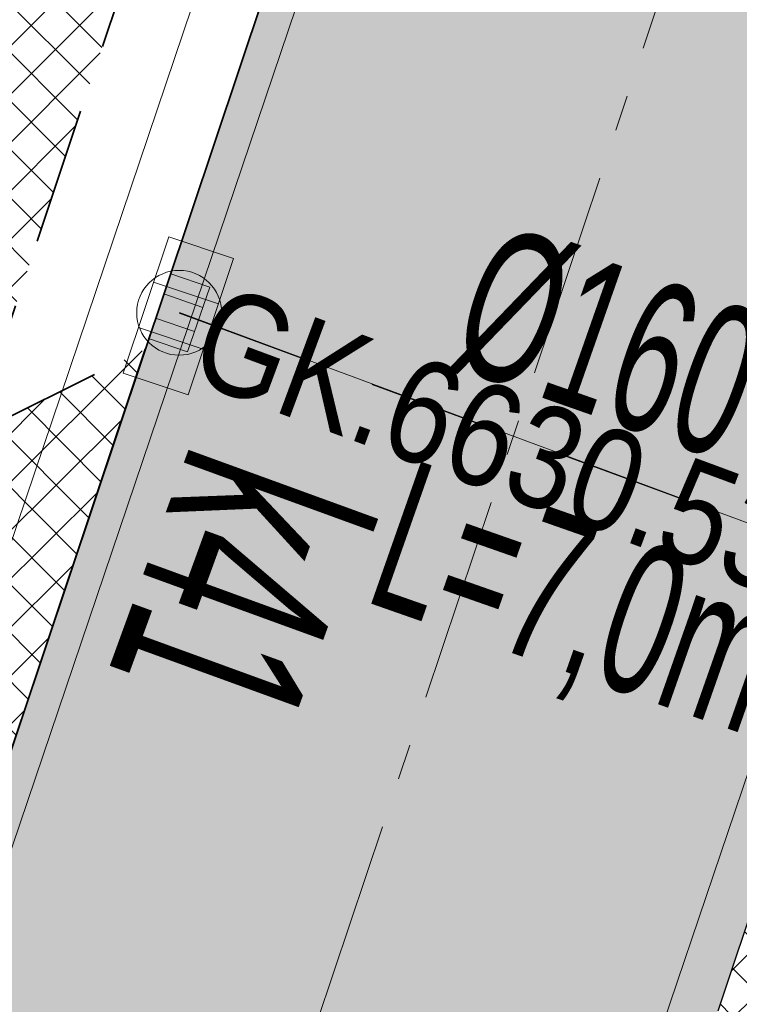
# Model space of a CAD drawing. Header units: metres. Extents: x 6599773 to 13199707, y 5688499 to 11377233.
# Tile 207 of 256: x 6600005.56 to 6600010.82, y 5689029.29 to 5689036.49. Entities that reach past the tile are written whole.
import ezdxf
from ezdxf.enums import TextEntityAlignment as Align

# ---------------------------------------------------------------- set-up
doc = ezdxf.new("R2010")
doc.units = ezdxf.units.M
doc.header["$MEASUREMENT"] = 0
for name, pattern in [('1', [0]), ('2_OTKJ', [2, 1.5, -0.5]), ('3_EGJE', [2.5, 1.5, -0.3700000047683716, 0.2600001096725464, -0.369999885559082]), ('BUG', [1.5, 1, -0.5]), ('BUW', [1.5, 1, -0.5])]:
    doc.linetypes.add(name, pattern=pattern)
doc.layers.get('0').update_dxf_attribs({"linetype": 'CONTINUOUS', "lineweight": 5})
for name, color, linetype, lineweight in [('_kd', 14, 'CONTINUOUS', 30), ('_KDPRZYKANALIK', 14, 'BUW', 30), ('_kolor chodnik', 50, '1', 0), ('_kolor zjazdy kostka', 7, '1', 0), ('_kolor ścieżka', 10, '1', 0), ('_krawedz jezdni i pobocza', 7, 'BUG', 30), ('_kraweznik', 7, 'CONTINUOUS', 35), ('_kraweznik niski', 150, 'CONTINUOUS', 35), ('_obrzeze', 10, 'BUG', 35), ('_opiskd', 14, 'CONTINUOUS', 15), ('_os', 7, '3_EGJE', 13), ('OTK_L_0', 7, '2_OTKJ', 5), ('OTK_L_5', 7, 'CONTINUOUS', 5), ('P_SUK_T_1', 7, 'CONTINUOUS', 5), ('P_SUKP_E_T_0', 7, 'CONTINUOUS', 5), ('P_SUKP_L_0', 7, 'CONTINUOUS', 5)]:
    doc.layers.add(name, color=color, linetype=linetype, lineweight=lineweight)
doc.layers.add('_kolor jezdnia', color=7, linetype='1', lineweight=0, true_color=0x00dbdb)
doc.layers.add('_kolor pobocze', color=7, linetype='1', lineweight=0, true_color=0xff66ff)
doc.styles.add('opis', font='ARIALN.TTF', dxfattribs={"width": 0.7, "height": 1.1})
doc.styles.add('opis drzewa', font='ARIALN.TTF', dxfattribs={"width": 0.7, "height": 1.6})
doc.styles.add('STYL_ARIAL', font='ARIALN.TTF', dxfattribs={"width": 0.75, "oblique": 0.1})
pattern_1 = [(45, (0, 0), (-0.1767766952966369, 0.1767766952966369), []), (135, (0, 0), (-0.1767766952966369, -0.1767766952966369), [])]

# ---------------------------------------------------------------- blocks, each defined once
blk = doc.blocks.new('ergere')
at = {"layer": '_kd', "lineweight": 18}
for p, q in [((6591128.565092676, 5695242.152406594), (6591128.865092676, 5695242.152406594)), ((6591128.565092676, 5695241.964670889), (6591128.865092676, 5695241.964670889))]:
    blk.add_line(p, q, dxfattribs=at)
blk.add_lwpolyline([(6591128.565092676, 5695242.308538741), (6591128.865092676, 5695242.308538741), (6591128.865092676, 5695241.808538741), (6591128.565092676, 5695241.808538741)], close=True, dxfattribs=at)
blk.add_circle((6591128.715092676, 5695242.058538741), 0.31, dxfattribs=at)
blk = doc.blocks.new('509')
at = {"color": 0}
for p, q in [((-0.5, -0.25), (-0.5, 0.25)), ((-0.5, 0.25), (0.55, 0.25)), ((-0.15, 0.25), (-0.15, -0.25)), ((0.2, 0.25), (0.2, -0.25)), ((0.55, 0.25), (0.55, -0.25)), ((0.55, -0.25), (-0.5, -0.25))]:
    blk.add_line(p, q, dxfattribs=at)

msp = doc.modelspace()

# ---------------------------------------------------------------- hatches: boundary and pattern name
at = {"layer": '_kolor chodnik'}
h = msp.add_hatch(dxfattribs=at)
h.set_pattern_fill('ANSI37', color=256, scale=2)
h.set_pattern_definition(pattern_1)
h.paths.add_polyline_path([(6599849.938171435, 5688542.085872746), (6599852.232147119, 5688548.938742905), (6599853.573135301, 5688548.489851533), (6599853.827082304, 5688549.248475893), (6599851.793849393, 5688549.929093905), (6599849.895278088, 5688548.982823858), (6599847.823506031, 5688542.793750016)])
edge = h.paths.add_edge_path()
edge.add_line((6600018.106075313, 5689087.454911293), (6600022.42781917, 5689091.229234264))
edge.add_line((6600022.42781917, 5689091.229234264), (6600020.233254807, 5689093.742094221))
edge.add_line((6600020.233254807, 5689093.742094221), (6600017.159471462, 5689091.057656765))
edge.add_arc((6600023.275194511, 5689085.3851404), 8.341433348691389, 137.1531559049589, 148.8016577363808)
edge.add_line((6600016.140105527, 5689089.706021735), (6600018.106075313, 5689087.454911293))
h.paths.add_polyline_path([(6600038.501784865, 5689187.592294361), (6600037.906968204, 5689187.700586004), (6600037.63829624, 5689186.224843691), (6600038.240083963, 5689186.115282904)])
h.paths.add_polyline_path([(6600069.098302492, 5689360.276020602), (6600068.321239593, 5689360.413462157), (6600068.064048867, 5689358.936495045), (6600068.836639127, 5689358.799546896)])
h.paths.add_polyline_path([(6600082.393785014, 5689362.950258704), (6600082.941124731, 5689366.103121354), (6600081.481377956, 5689366.361351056), (6600080.923159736, 5689363.210828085)])
h.paths.add_polyline_path([(6600074.022236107, 5689388.065861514), (6600072.983907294, 5689388.249860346), (6600072.723374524, 5689386.77253894), (6600073.760538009, 5689386.588865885)])
h.paths.add_polyline_path([(6600105.613104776, 5689486.405659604), (6600106.749499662, 5689489.711933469), (6600105.298891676, 5689490.233346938), (6600104.143487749, 5689486.917306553)], flags=17)
h.paths.add_polyline_path([(6600132.519778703, 5689678.737346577), (6600131.761827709, 5689678.896110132), (6600131.444670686, 5689677.429261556), (6600132.212256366, 5689677.269208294)])
h.paths.add_polyline_path([(6600156.649397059, 5689798.7449027), (6600156.48800471, 5689797.958860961), (6600157.450195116, 5689797.757316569), (6600157.615023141, 5689798.542205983)])
h.paths.add_polyline_path([(6600189.055358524, 5689948.643107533), (6600187.902868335, 5689948.884512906), (6600187.600024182, 5689947.417400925), (6600188.748131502, 5689947.176379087)])
edge = h.paths.add_edge_path()
edge.add_line((6600204.459383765, 5690032.969035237), (6600204.153258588, 5690031.227801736))
edge.add_arc((6600202.328347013, 5690027.299936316), 4.331100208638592, 41.85300125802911, 65.08011549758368, ccw=False)
edge.add_arc((6600032.90393149, 5690051.979071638), 174.020003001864, 352.8070218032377, 353.495463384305)
edge.add_arc((6600202.372679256, 5690027.343587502), 5.999999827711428, 55.12102442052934, 69.64815978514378)
edge = h.paths.add_edge_path()
edge.add_line((6600205.046027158, 5690040.265402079), (6600204.972740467, 5690038.483452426))
edge.add_arc((6600203.986269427, 5690044.401803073), 5.999999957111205, 279.4630688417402, 294.9140560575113)
edge.add_line((6600206.513819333, 5690038.960158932), (6600206.607027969, 5690041.030672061))
edge.add_arc((6600203.986269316, 5690044.401803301), 4.270000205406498, 284.3702444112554, 307.86193139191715, ccw=False)
edge = h.paths.add_edge_path()
edge.add_arc((6600203.547470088, 5690044.558759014), 6.446878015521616, 324.4350091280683, 356.2013368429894, ccw=False)
edge.add_arc((6600203.986269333, 5690044.401803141), 6.00000007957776, 323.2169970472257, 357.4193489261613)
h.paths.add_polyline_path([(6600208.910055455, 5690121.713696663), (6600208.146285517, 5690121.748120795), (6600207.125602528, 5690121.794124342), (6600209.971605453, 5690121.665851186)])
edge = h.paths.add_edge_path()
edge.add_line((6600238.769818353, 5690481.648294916), (6600240.338176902, 5690490.873746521))
edge.add_line((6600240.338176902, 5690490.873746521), (6600241.251295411, 5690510.829461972))
edge.add_line((6600241.251295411, 5690510.829461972), (6600239.524022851, 5690510.928942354))
edge.add_line((6600239.524022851, 5690510.928942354), (6600238.633343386, 5690491.167757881))
edge.add_line((6600238.633343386, 5690491.167757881), (6600234.579716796, 5690467.661262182))
edge.add_line((6600234.579716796, 5690467.661262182), (6600234.449796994, 5690464.966873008))
edge.add_arc((6600242.443669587, 5690464.607462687), 8.00194818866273, 177.4256738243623, 268.2543056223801)
edge.add_line((6600242.199903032, 5690456.609228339), (6600242.216657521, 5690457.359274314))
edge.add_line((6600242.216657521, 5690457.359274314), (6600242.305257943, 5690458.836738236))
edge.add_arc((6600242.444504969, 5690464.607952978), 5.772894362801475, 177.0298084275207, 268.6178439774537, ccw=False)
edge.add_line((6600236.679365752, 5690464.907083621), (6600236.951876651, 5690470.95443634))
edge.add_line((6600236.951876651, 5690470.95443634), (6600238.150786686, 5690478.210832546))
edge.add_line((6600238.150786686, 5690478.210832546), (6600238.769818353, 5690481.648294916))
h.paths.add_polyline_path([(6600238.769818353, 5690481.648294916), (6600238.150786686, 5690478.210832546), (6600239.670056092, 5690477.930590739), (6600240.266710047, 5690481.376366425)], flags=17)
edge = h.paths.add_edge_path()
edge.add_line((6600223.366500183, 5690460.339976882), (6600223.276803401, 5690457.948865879))
edge.add_arc((6600221.105749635, 5690465.64864014), 7.999999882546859, 285.7465040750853, 299.8464885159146)
edge.add_line((6600225.08717264, 5690458.709744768), (6600225.240084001, 5690461.623695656))
edge.add_arc((6600221.105749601, 5690465.648640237), 5.769999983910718, 293.06724420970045, 315.7681070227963, ccw=False)
edge = h.paths.add_edge_path()
edge.add_arc((6600220.025145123, 5690444.676291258), 5.77000016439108, 37.996647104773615, 59.94382588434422, ccw=False)
edge.add_line((6600224.572175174, 5690448.22839199), (6600224.817793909, 5690451.081798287))
edge.add_arc((6600220.025145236, 5690444.676291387), 7.999999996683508, 53.19588653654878, 68.15166733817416)
edge.add_line((6600223.00235276, 5690452.101669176), (6600222.91504296, 5690449.670427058))
edge = h.paths.add_edge_path()
edge.add_arc((6600221.105749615, 5690465.648640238), 7.999999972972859, 328.0222308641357, 357.0132597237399)
edge.add_line((6600229.094882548, 5690465.23180147), (6600229.218816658, 5690467.593604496))
edge.add_line((6600229.218816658, 5690467.593604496), (6600228.218919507, 5690467.645774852))
edge.add_line((6600228.218919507, 5690467.645774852), (6600227.891778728, 5690461.411918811))
h.paths.add_polyline_path([(6600200.980142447, 5690012.236744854), (6600202.31727834, 5690011.956662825), (6600202.522293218, 5690012.935421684), (6600201.182321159, 5690013.216097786)])
h.paths.add_polyline_path([(6600196.457878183, 5689983.98337835), (6600195.202332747, 5689984.246370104), (6600194.899091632, 5689982.777335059), (6600196.150355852, 5689982.515240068)])
edge = h.paths.add_edge_path()
edge.add_line((6600112.305909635, 5689517.99101877), (6600112.691041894, 5689519.807934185))
edge.add_line((6600112.691041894, 5689519.807934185), (6600113.245521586, 5689522.423769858))
edge.add_line((6600113.245521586, 5689522.423769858), (6600111.553124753, 5689522.782507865))
edge.add_line((6600111.553124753, 5689522.782507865), (6600107.405864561, 5689503.217226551))
edge.add_line((6600107.405864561, 5689503.217226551), (6600099.494506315, 5689480.361667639))
edge.add_line((6600099.494506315, 5689480.361667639), (6600099.182814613, 5689478.891218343))
edge.add_arc((6600107.008997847, 5689477.232359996), 8.000059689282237, 168.0325629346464, 257.7529108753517)
edge.add_line((6600105.311960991, 5689469.414366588), (6600105.784990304, 5689471.593619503))
edge.add_arc((6600107.008927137, 5689477.232314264), 5.769999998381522, 168.0321375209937, 257.7533362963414, ccw=False)
edge.add_line((6600101.364343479, 5689478.42879883), (6600101.647245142, 5689479.76342708))
edge.add_line((6600101.647245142, 5689479.76342708), (6600104.143487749, 5689486.917306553))
edge.add_line((6600104.143487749, 5689486.917306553), (6600105.298891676, 5689490.233346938))
edge.add_line((6600105.298891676, 5689490.233346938), (6600108.240043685, 5689498.809726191))
edge.add_line((6600108.240043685, 5689498.809726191), (6600112.305909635, 5689517.99101877))
h.paths.add_polyline_path([(6600136.009573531, 5689645.499114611), (6600138.333647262, 5689645.012304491), (6600138.661671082, 5689646.578318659), (6600134.869459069, 5689647.372651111)])
at = {"layer": '_kolor jezdnia'}
h = msp.add_hatch(dxfattribs=at)
h.set_pattern_fill('ANSI37', color=256, scale=2.2)
h.set_pattern_definition([(311.9999999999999, (0, 0), (0.2043648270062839, 0.1840109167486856), []), (41.99999999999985, (0, 0), (-0.1840109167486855, 0.2043648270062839), [])])
edge = h.paths.add_edge_path()
edge.add_line((6599833.066047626, 5688539.933393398), (6599850.649511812, 5688527.983462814))
edge.add_arc((6599857.337592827, 5688536.653968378), 10.95025544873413, 169.5012687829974, 232.3548431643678, ccw=False)
edge.add_arc((6599858.085851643, 5688536.618142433), 11.69295282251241, 162.2507788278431, 169.9967502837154, ccw=False)
edge.add_line((6599846.949484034, 5688540.182754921), (6599847.823506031, 5688542.793750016))
edge.add_line((6599847.823506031, 5688542.793750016), (6599849.895278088, 5688548.982823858))
edge.add_line((6599849.895278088, 5688548.982823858), (6599852.434748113, 5688556.56906746))
edge.add_line((6599852.434748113, 5688556.56906746), (6599928.48625871, 5688783.760284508))
edge.add_line((6599928.48625871, 5688783.760284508), (6599931.025728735, 5688791.34652811))
edge.add_line((6599931.025728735, 5688791.34652811), (6599996.657773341, 5688987.411326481))
edge.add_line((6599996.657773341, 5688987.411326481), (6599999.197243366, 5688994.997570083))
edge.add_line((6599999.197243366, 5688994.997570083), (6600021.930100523, 5689062.908193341))
edge.add_line((6600021.930100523, 5689062.908193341), (6600017.620224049, 5689067.371531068))
edge.add_line((6600017.620224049, 5689067.371531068), (6600016.714558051, 5689064.654078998))
edge.add_line((6600016.714558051, 5689064.654078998), (6600012.423620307, 5689051.835617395))
edge.add_line((6600012.423620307, 5689051.835617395), (6600009.884150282, 5689044.249373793))
edge.add_line((6600009.884150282, 5689044.249373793), (6599977.53516164, 5688947.612159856))
edge.add_line((6599977.53516164, 5688947.612159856), (6599974.995691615, 5688940.025916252))
edge.add_line((6599974.995691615, 5688940.025916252), (6599942.096912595, 5688841.746295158))
edge.add_line((6599942.096912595, 5688841.746295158), (6599939.557442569, 5688834.160051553))
edge.add_line((6599939.557442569, 5688834.160051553), (6599882.679288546, 5688664.246042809))
edge.add_line((6599882.679288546, 5688664.246042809), (6599880.139818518, 5688656.659799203))
edge.add_line((6599880.139818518, 5688656.659799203), (6599852.464543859, 5688573.984527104))
edge.add_line((6599852.464543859, 5688573.984527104), (6599842.470137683, 5688544.127903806))
edge.add_arc((6599835.706422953, 5688546.652910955), 7.219660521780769, 248.54809133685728, 339.52856074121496, ccw=False)
h.paths.add_polyline_path([(6600044.653202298, 5689172.271628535), (6600046.276244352, 5689181.431901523), (6600047.759199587, 5689189.801539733), (6600051.0603021, 5689208.432603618), (6600052.368792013, 5689215.817578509), (6600054.808584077, 5689229.587499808), (6600056.11707399, 5689236.972474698), (6600057.346666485, 5689243.912161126), (6600058.655146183, 5689251.297078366), (6600058.831439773, 5689252.292060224), (6600060.098987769, 5689259.445963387), (6600060.139929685, 5689259.677035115), (6600061.407468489, 5689266.830886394), (6600072.329030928, 5689328.470998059), (6600073.637511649, 5689335.855921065), (6600077.337304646, 5689356.73715072), (6600078.820259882, 5689365.106788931), (6600081.142794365, 5689378.214921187), (6600082.53851694, 5689386.092227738), (6600095.187867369, 5689457.483787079), (6600091.082877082, 5689465.8405575), (6600089.043088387, 5689454.328211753), (6600087.870641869, 5689447.711051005), (6600087.560133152, 5689445.958573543), (6600086.562151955, 5689440.326076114), (6600082.433200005, 5689417.022719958), (6600080.95024477, 5689408.65308175), (6600077.202698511, 5689387.502337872), (6600075.719743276, 5689379.132699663), (6600073.469199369, 5689366.430874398), (6600071.986244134, 5689358.061236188), (6600069.986864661, 5689346.776955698), (6600068.591142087, 5689338.899649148), (6600065.559290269, 5689321.78820693), (6600064.163567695, 5689313.91090038), (6600059.719426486, 5689288.828650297), (6600058.323703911, 5689280.951343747), (6600057.563846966, 5689276.662793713), (6600056.168124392, 5689268.785487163), (6600054.804920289, 5689261.091711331), (6600053.409197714, 5689253.214404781), (6600053.264817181, 5689252.399536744), (6600051.869094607, 5689244.522230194), (6600051.183555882, 5689240.653124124), (6600049.787833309, 5689232.775817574), (6600046.593849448, 5689214.749319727), (6600045.198126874, 5689206.872013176), (6600044.41754409, 5689202.466488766), (6600042.934588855, 5689194.096850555), (6600036.429952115, 5689157.38538759), (6600034.94699688, 5689149.01574938), (6600030.579776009, 5689124.367629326), (6600027.529365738, 5689107.151445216), (6600024.895072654, 5689094.014582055), (6600030.583685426, 5689094.264316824), (6600032.945013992, 5689106.191885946), (6600043.170247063, 5689163.901990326)])
edge = h.paths.add_edge_path()
edge.add_line((6600111.106812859, 5689535.144351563), (6600111.256844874, 5689535.85214863))
edge.add_line((6600111.256844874, 5689535.85214863), (6600112.915748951, 5689543.678261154))
edge.add_line((6600112.915748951, 5689543.678261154), (6600117.304772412, 5689564.384094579))
edge.add_line((6600117.304772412, 5689564.384094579), (6600119.067357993, 5689572.699339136))
edge.add_line((6600119.067357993, 5689572.699339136), (6600120.087667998, 5689577.512794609))
edge.add_line((6600120.087667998, 5689577.512794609), (6600121.64289057, 5689584.849775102))
edge.add_line((6600121.64289057, 5689584.849775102), (6600128.436769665, 5689616.900852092))
edge.add_line((6600128.436769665, 5689616.900852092), (6600129.991992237, 5689624.237832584))
edge.add_line((6600129.991992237, 5689624.237832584), (6600132.660554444, 5689636.827148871))
edge.add_line((6600132.660554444, 5689636.827148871), (6600133.208838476, 5689639.444704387))
edge.add_line((6600133.208838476, 5689639.444704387), (6600134.848957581, 5689647.274775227))
edge.add_line((6600134.848957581, 5689647.274775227), (6600138.97649476, 5689666.979995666))
edge.add_line((6600138.97649476, 5689666.979995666), (6600140.51410642, 5689674.320687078))
edge.add_line((6600140.51410642, 5689674.320687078), (6600145.209128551, 5689696.735129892))
edge.add_line((6600145.209128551, 5689696.735129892), (6600146.746740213, 5689704.075821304))
edge.add_line((6600146.746740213, 5689704.075821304), (6600151.462308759, 5689726.588354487))
edge.add_line((6600151.462308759, 5689726.588354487), (6600152.999920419, 5689733.929045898))
edge.add_line((6600152.999920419, 5689733.929045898), (6600155.244070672, 5689744.642813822))
edge.add_line((6600155.244070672, 5689744.642813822), (6600156.781682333, 5689751.983505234))
edge.add_line((6600156.781682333, 5689751.983505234), (6600161.635515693, 5689775.156126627))
edge.add_line((6600161.635515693, 5689775.156126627), (6600163.378142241, 5689783.475576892))
edge.add_line((6600163.378142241, 5689783.475576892), (6600163.850769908, 5689785.731942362))
edge.add_line((6600163.850769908, 5689785.731942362), (6600167.028500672, 5689800.90270461))
edge.add_line((6600167.028500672, 5689800.90270461), (6600179.490888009, 5689860.399222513))
edge.add_line((6600179.490888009, 5689860.399222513), (6600181.233514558, 5689868.718672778))
edge.add_line((6600181.233514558, 5689868.718672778), (6600181.84713393, 5689871.648144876))
edge.add_line((6600181.84713393, 5689871.648144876), (6600183.38474559, 5689878.988836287))
edge.add_line((6600183.38474559, 5689878.988836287), (6600184.935818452, 5689886.393792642))
edge.add_line((6600184.935818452, 5689886.393792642), (6600186.575937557, 5689894.223863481))
edge.add_line((6600186.575937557, 5689894.223863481), (6600194.051338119, 5689929.912074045))
edge.add_line((6600194.051338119, 5689929.912074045), (6600195.691457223, 5689937.742144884))
edge.add_line((6600195.691457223, 5689937.742144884), (6600202.915799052, 5689972.231779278))
edge.add_line((6600202.915799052, 5689972.231779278), (6600204.555918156, 5689980.061850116))
edge.add_line((6600204.555918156, 5689980.061850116), (6600206.062781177, 5689987.255744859))
edge.add_line((6600206.062781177, 5689987.255744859), (6600207.702900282, 5689995.085815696))
edge.add_line((6600207.702900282, 5689995.085815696), (6600210.232559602, 5690007.162628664))
edge.add_line((6600210.232559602, 5690007.162628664), (6600211.694938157, 5690014.144150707))
edge.add_arc((6600028.177652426, 5690052.584442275), 187.5000004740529, 348.1696294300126, 357.4195276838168)
edge.add_line((6600215.487522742, 5690044.142720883), (6600208.310270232, 5690026.480446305))
edge.add_arc((6600032.903933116, 5690051.97907145), 177.2500013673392, 348.1696294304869, 351.7289130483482, ccw=False)
edge.add_line((6600206.38894146, 5690015.640182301), (6600205.966941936, 5690013.625519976))
edge.add_line((6600205.966941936, 5690013.625519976), (6600204.326822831, 5690005.795449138))
edge.add_line((6600204.326822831, 5690005.795449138), (6600197.076961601, 5689971.183982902))
edge.add_line((6600197.076961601, 5689971.183982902), (6600195.334335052, 5689962.864532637))
edge.add_line((6600195.334335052, 5689962.864532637), (6600193.44722506, 5689953.855305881))
edge.add_line((6600193.44722506, 5689953.855305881), (6600191.909227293, 5689946.512771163))
edge.add_line((6600191.909227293, 5689946.512771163), (6600185.49684423, 5689915.899498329))
edge.add_line((6600185.49684423, 5689915.899498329), (6600183.856521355, 5689908.068454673))
edge.add_line((6600183.856521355, 5689908.068454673), (6600182.066605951, 5689899.523243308))
edge.add_line((6600182.066605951, 5689899.523243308), (6600180.32407057, 5689891.204228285))
edge.add_line((6600180.32407057, 5689891.204228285), (6600174.320344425, 5689862.541919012))
edge.add_line((6600174.320344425, 5689862.541919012), (6600172.577809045, 5689854.222903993))
edge.add_line((6600172.577809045, 5689854.222903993), (6600163.663810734, 5689811.666703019))
edge.add_line((6600163.663810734, 5689811.666703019), (6600162.023782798, 5689803.837067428))
edge.add_line((6600162.023782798, 5689803.837067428), (6600160.924220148, 5689798.587659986))
edge.add_line((6600160.924220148, 5689798.587659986), (6600159.279208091, 5689790.734229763))
edge.add_line((6600159.279208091, 5689790.734229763), (6600157.107250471, 5689780.365115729))
edge.add_line((6600157.107250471, 5689780.365115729), (6600155.462238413, 5689772.511685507))
edge.add_line((6600155.462238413, 5689772.511685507), (6600153.380318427, 5689762.572418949))
edge.add_line((6600153.380318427, 5689762.572418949), (6600151.735124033, 5689754.718118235))
edge.add_line((6600151.735124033, 5689754.718118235), (6600148.586504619, 5689739.686336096))
edge.add_line((6600148.586504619, 5689739.686336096), (6600146.885007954, 5689731.563243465))
edge.add_line((6600146.885007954, 5689731.563243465), (6600141.75088822, 5689707.052510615))
edge.add_line((6600141.75088822, 5689707.052510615), (6600140.110896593, 5689699.223048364))
edge.add_line((6600140.110896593, 5689699.223048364), (6600133.483561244, 5689667.583574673))
edge.add_line((6600133.483561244, 5689667.583574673), (6600131.860394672, 5689659.834436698))
edge.add_line((6600131.860394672, 5689659.834436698), (6600131.740984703, 5689659.26436315))
edge.add_line((6600131.740984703, 5689659.26436315), (6600130.117814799, 5689651.515209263))
edge.add_line((6600130.117814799, 5689651.515209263), (6600127.278733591, 5689637.961189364))
edge.add_line((6600127.278733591, 5689637.961189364), (6600126.924568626, 5689636.290366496))
edge.add_line((6600126.924568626, 5689636.290366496), (6600125.166244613, 5689627.995226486))
edge.add_line((6600125.166244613, 5689627.995226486), (6600118.009503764, 5689594.232298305))
edge.add_line((6600118.009503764, 5689594.232298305), (6600116.251179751, 5689585.937158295))
edge.add_line((6600116.251179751, 5689585.937158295), (6600113.665314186, 5689573.737975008))
edge.add_line((6600113.665314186, 5689573.737975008), (6600111.898534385, 5689565.402943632))
edge.add_line((6600111.898534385, 5689565.402943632), (6600104.889982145, 5689532.33911599))
edge.add_line((6600104.889982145, 5689532.33911599), (6600103.226635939, 5689524.492047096))
edge.add_line((6600103.226635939, 5689524.492047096), (6600096.623876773, 5689493.342605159))
edge.add_line((6600096.623876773, 5689493.342605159), (6600094.968986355, 5689485.53542763))
edge.add_line((6600094.968986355, 5689485.53542763), (6600094.300101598, 5689482.379870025))
edge.add_line((6600094.300101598, 5689482.379870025), (6600099.182814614, 5689478.891218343))
edge.add_line((6600099.182814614, 5689478.891218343), (6600099.494506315, 5689480.361667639))
edge.add_line((6600099.494506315, 5689480.361667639), (6600111.106812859, 5689535.144351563))
edge = h.paths.add_edge_path()
edge.add_arc((6600239.213891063, 5690851.4003676), 10.0000000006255, -2.8342403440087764, 76.13703556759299, ccw=False)
edge.add_line((6600249.201658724, 5690850.905901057), (6600249.082723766, 5690848.503524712))
edge.add_line((6600249.082723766, 5690848.503524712), (6600247.016487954, 5690806.767468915))
edge.add_line((6600247.016487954, 5690806.767468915), (6600246.092398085, 5690789.152178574))
edge.add_line((6600246.092398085, 5690789.152178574), (6600233.768116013, 5690572.015170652))
edge.add_line((6600233.768116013, 5690572.015170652), (6600228.959056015, 5690465.29620206))
edge.add_line((6600228.959056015, 5690465.29620206), (6600234.588724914, 5690465.017134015))
edge.add_line((6600234.588724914, 5690465.017134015), (6600239.26254019, 5690571.767576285))
edge.add_line((6600239.26254019, 5690571.767576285), (6600252.505038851, 5690806.400146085))
edge.add_line((6600252.505038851, 5690806.400146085), (6600254.569211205, 5690848.094521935))
edge.add_arc((6600262.559425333, 5690847.6989487), 7.999999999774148, 76.13703557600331, 177.1657596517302, ccw=False)
edge.add_line((6600264.476229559, 5690855.465921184), (6600241.609896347, 5690861.109083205))
edge = h.paths.add_edge_path()
edge.add_line((6600250.031475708, 5690451.625307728), (6600250.231741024, 5690455.772579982))
edge.add_line((6600250.231741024, 5690455.772579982), (6600246.257763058, 5690456.417303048))
edge.add_line((6600246.257763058, 5690456.417303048), (6600242.171761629, 5690456.61060902))
edge.add_arc((6600242.563100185, 5690464.586983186), 7.985968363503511, 176.9123644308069, 267.1911945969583, ccw=False)
edge.add_line((6600234.588724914, 5690465.017134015), (6600228.959056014, 5690465.29620206))
edge.add_arc((6600220.965133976, 5690465.657286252), 8.002072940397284, 267.8289300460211, 357.413716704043, ccw=False)
edge.add_line((6600220.661989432, 5690457.660957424), (6600212.406915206, 5690458.119572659))
edge.add_line((6600212.406915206, 5690458.119572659), (6600208.431872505, 5690457.817501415))
edge.add_line((6600208.431872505, 5690457.817501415), (6600208.233912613, 5690454.548331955))
edge.add_line((6600208.233912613, 5690454.548331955), (6600212.129565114, 5690453.127270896))
edge.add_line((6600212.129565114, 5690453.127270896), (6600218.640548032, 5690452.76554962))
edge.add_line((6600218.640548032, 5690452.76554962), (6600216.486747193, 5690452.885205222))
edge.add_line((6600216.486747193, 5690452.885205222), (6600220.46890539, 5690452.663974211))
edge.add_arc((6600220.025145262, 5690444.676291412), 7.999999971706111, -0.3386579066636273, 86.8201700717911, ccw=False)
edge.add_line((6600228.025005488, 5690444.629006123), (6600227.803602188, 5690439.649256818))
edge.add_line((6600227.803602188, 5690439.649256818), (6600226.885525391, 5690435.936828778))
edge.add_line((6600226.885525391, 5690435.936828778), (6600225.534849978, 5690405.967249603))
edge.add_line((6600225.534849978, 5690405.967249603), (6600226.115199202, 5690402.187514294))
edge.add_line((6600226.115199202, 5690402.187514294), (6600213.445139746, 5690121.008786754))
edge.add_line((6600213.445139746, 5690121.008786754), (6600213.352800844, 5690118.960058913))
edge.add_line((6600213.352800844, 5690118.960058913), (6600209.980184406, 5690044.131649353))
edge.add_arc((6600203.986269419, 5690044.401803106), 5.999999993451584, 257.4162346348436, 357.41934921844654, ccw=False)
edge.add_line((6600202.679069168, 5690038.545931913), (6600201.589735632, 5690033.666039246))
edge.add_line((6600201.589735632, 5690033.666039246), (6600203.67987942, 5690033.199458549))
edge.add_arc((6600202.372679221, 5690027.343587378), 5.999999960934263, -8.27108729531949, 77.41623506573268, ccw=False)
edge.add_line((6600208.310270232, 5690026.480446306), (6600215.487522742, 5690044.142720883))
edge.add_line((6600215.487522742, 5690044.142720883), (6600216.199687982, 5690059.944661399))
edge.add_line((6600216.199687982, 5690059.944661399), (6600216.537356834, 5690067.437056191))
edge.add_line((6600216.537356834, 5690067.437056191), (6600223.893528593, 5690230.66011469))
edge.add_line((6600223.893528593, 5690230.66011469), (6600224.231197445, 5690238.152509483))
edge.add_line((6600224.231197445, 5690238.152509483), (6600233.507835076, 5690443.987992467))
edge.add_arc((6600241.499722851, 5690443.627812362), 7.999999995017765, 87.29208981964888, 177.4195277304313, ccw=False)
edge.add_line((6600241.877677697, 5690451.618879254), (6600246.021541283, 5690451.422886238))
edge.add_line((6600246.021541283, 5690451.422886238), (6600246.427694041, 5690451.443388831))
edge.add_line((6600246.427694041, 5690451.443388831), (6600246.793970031, 5690451.461878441))
edge.add_line((6600246.793970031, 5690451.461878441), (6600250.031475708, 5690451.625307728))
edge = h.paths.add_edge_path()
edge.add_line((6600007.33756506, 5689086.20374581), (6600006.980466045, 5689080.740822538))
edge.add_line((6600006.980466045, 5689080.740822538), (6600007.229745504, 5689080.720859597))
edge.add_line((6600007.229745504, 5689080.720859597), (6600008.093335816, 5689080.601653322))
edge.add_line((6600008.093335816, 5689080.601653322), (6600008.702681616, 5689080.53831051))
edge.add_arc((6600008.140193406, 5689070.554142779), 9.999999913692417, -18.557800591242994, 86.77547804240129, ccw=False)
edge.add_line((6600017.620224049, 5689067.371531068), (6600021.930100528, 5689062.908193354))
edge.add_arc((6599734.83819726, 5689159.011261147), 302.7499967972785, 341.4922000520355, 343.8640860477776)
edge.add_arc((6600034.895369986, 5689072.315877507), 9.581213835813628, 98.63328270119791, 164.5273290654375, ccw=False)
edge.add_line((6600033.457137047, 5689081.788529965), (6600033.832640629, 5689081.798737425))
edge.add_line((6600033.832640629, 5689081.798737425), (6600034.422462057, 5689082.05700874))
edge.add_line((6600034.422462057, 5689082.05700874), (6600036.833623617, 5689082.139040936))
edge.add_line((6600036.833623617, 5689082.139040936), (6600036.730225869, 5689087.148851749))
edge.add_line((6600036.730225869, 5689087.148851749), (6600036.579860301, 5689087.134303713))
edge.add_arc((6600036.479565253, 5689093.136286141), 6.002820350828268, 169.1687651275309, 270.9573417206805, ccw=False)
edge.add_line((6600030.583685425, 5689094.264316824), (6600024.895072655, 5689094.014582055))
edge.add_arc((6600015.200558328, 5689096.162123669), 9.929528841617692, 271.0943432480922, 347.5094668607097, ccw=False)
edge.add_arc((6600014.909438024, 5689089.646776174), 3.446070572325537, 264.4236009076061, 278.0194998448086, ccw=False)
edge.add_line((6600014.574573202, 5689086.217014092), (6600014.299554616, 5689086.232508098))
edge.add_line((6600014.299554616, 5689086.232508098), (6600010.474232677, 5689086.448019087))
edge.add_line((6600010.474232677, 5689086.448019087), (6600007.33756506, 5689086.20374581))
edge = h.paths.add_edge_path()
edge.add_line((6600105.490725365, 5689463.953528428), (6600106.927559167, 5689464.047234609))
edge.add_line((6600106.927559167, 5689464.047234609), (6600107.835, 5689468.66))
edge.add_line((6600107.835, 5689468.66), (6600105.311960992, 5689469.414366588))
edge.add_arc((6600107.008997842, 5689477.232359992), 8.000059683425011, 168.0325628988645, 257.7529109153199, ccw=False)
edge.add_line((6600099.182814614, 5689478.891218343), (6600094.300101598, 5689482.379870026))
edge.add_arc((6600586.245114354, 5689378.10423892), 502.8750369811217, 168.032376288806, 169.9522165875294)
edge.add_line((6600091.082877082, 5689465.8405575), (6600095.187867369, 5689457.483787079))
edge.add_arc((6600103.06517392, 5689456.088064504), 8.000000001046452, 77.7533362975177, 169.9524553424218, ccw=False)
edge.add_line((6600104.762140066, 5689463.906012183), (6600105.490725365, 5689463.953528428))
at = {"layer": '_kolor pobocze'}
h = msp.add_hatch(dxfattribs=at)
h.set_pattern_fill('ANSI37', color=256, scale=2)
h.set_pattern_definition(pattern_1)
edge = h.paths.add_edge_path()
edge.add_line((6600035.926965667, 5689101.56944285), (6600036.046865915, 5689102.311543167))
edge.add_arc((6600058.171848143, 5689233.778275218), 133.3154772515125, 259.4578941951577, 260.4470163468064, ccw=False)
edge.add_line((6600033.780707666, 5689102.713067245), (6600032.142559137, 5689101.847662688))
edge.add_arc((6599734.838175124, 5689159.011266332), 302.7500195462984, 347.6801154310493, 349.11639019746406, ccw=False)
edge.add_arc((6600036.478170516, 5689093.133441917), 6.000000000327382, 167.68011541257, 271.5571101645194)
edge.add_line((6600036.64121064, 5689087.1356575), (6600036.730491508, 5689087.137804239))
edge.add_line((6600036.730491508, 5689087.137804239), (6600036.71246321, 5689087.887583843))
edge.add_line((6600036.71246321, 5689087.887583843), (6600036.559840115, 5689087.884077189))
edge.add_arc((6600036.482532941, 5689093.14290691), 5.259397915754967, 170.6455005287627, 270.84221319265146, ccw=False)
edge.add_arc((6600545.796425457, 5688991.216220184), 524.6691769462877, 167.9170060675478, 168.7028219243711, ccw=False)
edge.add_line((6600032.751078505, 5689101.044345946), (6600034.011432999, 5689101.917298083))
edge.add_line((6600034.011432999, 5689101.917298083), (6600035.926965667, 5689101.56944285))
edge = h.paths.add_edge_path()
edge.add_line((6600002.828843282, 5688994.032881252), (6600003.066918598, 5688994.744091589))
edge.add_line((6600003.066918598, 5688994.744091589), (6600001.227880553, 5688995.359703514))
edge.add_line((6600001.227880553, 5688995.359703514), (6600000.55876659, 5688996.702196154))
edge.add_line((6600000.55876659, 5688996.702196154), (6600022.641310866, 5689062.67011804))
edge.add_arc((6599734.83819395, 5689159.011262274), 303.5000002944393, 341.4922000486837, 343.8640860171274)
edge.add_arc((6600035.267451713, 5689072.092773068), 9.250000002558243, 91.55711016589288, 163.8640860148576, ccw=False)
edge.add_line((6600035.016098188, 5689081.339357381), (6600036.868703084, 5689081.389717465))
edge.add_line((6600036.868703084, 5689081.389717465), (6600036.850674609, 5689082.139504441))
edge.add_line((6600036.850674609, 5689082.139504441), (6600034.995718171, 5689082.089080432))
edge.add_arc((6600035.267451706, 5689072.092773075), 9.999999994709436, 91.55711014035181, 163.8640860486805)
edge.add_arc((6599734.838192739, 5689159.011262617), 302.7500015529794, 341.4922000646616, 343.8640860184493, ccw=False)
edge.add_line((6600021.930100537, 5689062.908193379), (6599999.748942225, 5688996.6456785))
edge.add_line((6599999.748942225, 5688996.6456785), (6600000.695212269, 5688994.747107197))
edge.add_line((6600000.695212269, 5688994.747107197), (6600002.828843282, 5688994.032881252))
h.paths.add_polyline_path([(6599971.7492186, 5688907.297112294), (6599971.084233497, 5688908.631320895), (6599997.822068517, 5688988.526766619), (6599999.164561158, 5688989.195880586), (6600001.003599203, 5688988.580268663), (6600001.241674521, 5688989.291479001), (6599999.108043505, 5688990.005704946), (6599997.2094722, 5688989.059434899), (6599970.270280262, 5688908.583087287), (6599971.216550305, 5688906.684515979), (6599973.350181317, 5688905.970290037), (6599973.588256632, 5688906.681500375)])
h.paths.add_polyline_path([(6599932.504667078, 5688790.060553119), (6599931.835553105, 5688791.403045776), (6599968.343406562, 5688900.4641754), (6599969.685899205, 5688901.133289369), (6599971.524937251, 5688900.517677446), (6599971.763012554, 5688901.228887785), (6599969.629381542, 5688901.94311373), (6599967.730810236, 5688900.996843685), (6599931.025728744, 5688791.34652811), (6599931.971998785, 5688789.447956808), (6599933.988392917, 5688788.772975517), (6599934.226774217, 5688789.484136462)])
at = {"layer": '_kolor zjazdy kostka'}
h = msp.add_hatch(dxfattribs=at)
h.set_pattern_fill('ANSI37', color=256, scale=2)
h.set_pattern_definition(pattern_1)
h.paths.add_polyline_path([(6600244.137440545, 5690813.934732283), (6600242.369522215, 5690814.022127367), (6600242.097568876, 5690808.528921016), (6600243.865482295, 5690808.44142671)])
h.paths.add_polyline_path([(6600247.012128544, 5690806.679412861), (6600247.44273645, 5690815.377295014), (6600247.393289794, 5690814.378518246), (6600247.113277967, 5690808.722537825)])
h.paths.add_polyline_path([(6600242.297085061, 5690788.088808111), (6600240.958726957, 5690788.155683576), (6600240.648818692, 5690782.664569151), (6600241.987258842, 5690782.599147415)])
h.paths.add_polyline_path([(6600245.558275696, 5690780.919298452), (6600246.037231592, 5690789.405686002), (6600244.985820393, 5690788.453468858), (6600244.612601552, 5690781.981345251)])
h.paths.add_polyline_path([(6600241.348405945, 5690723.711515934), (6600242.272017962, 5690722.691689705), (6600242.749709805, 5690731.155680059), (6600241.698138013, 5690730.203317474), (6600241.472690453, 5690726.27550499)])
h.paths.add_polyline_path([(6600225.772794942, 5690394.589141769), (6600224.731429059, 5690393.637598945), (6600224.461246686, 5690387.644646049), (6600225.412923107, 5690386.603142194)])
h.paths.add_polyline_path([(6600223.012390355, 5690333.280720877), (6600223.372595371, 5690341.272607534), (6600222.32835346, 5690340.318436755), (6600222.058239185, 5690334.324941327)])
h.paths.add_polyline_path([(6600215.496388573, 5690166.390602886), (6600215.856593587, 5690174.382489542), (6600214.812834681, 5690173.428760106), (6600214.542018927, 5690167.435062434)])
h.paths.add_polyline_path([(6600212.446537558, 5690121.053392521), (6600213.399499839, 5690120.010473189), (6600213.788744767, 5690128.503024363), (6600212.745135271, 5690127.54943145)])
h.paths.add_polyline_path([(6600209.977420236, 5690121.665589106), (6600210.225142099, 5690127.162117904), (6600207.346107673, 5690127.291879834), (6600207.119593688, 5690121.794395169)])
h.paths.add_polyline_path([(6600207.950178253, 5690070.725854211), (6600204.880846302, 5690070.828947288), (6600204.643784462, 5690065.333808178), (6600207.702521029, 5690065.204598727)])
h.paths.add_polyline_path([(6600200.981479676, 5690012.236464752), (6600199.969248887, 5690007.339980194), (6600201.282587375, 5690007.064882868), (6600202.31726072, 5690011.956666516)])
h.paths.add_polyline_path([(6600193.613960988, 5689970.406358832), (6600192.398010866, 5689970.660657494), (6600191.286205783, 5689965.274578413), (6600192.486379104, 5689965.023185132)])
h.paths.add_polyline_path([(6600189.061271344, 5689948.671423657), (6600189.984133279, 5689953.050774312), (6600188.818902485, 5689953.32186217), (6600187.908781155, 5689948.91282903)])
h.paths.add_polyline_path([(6600180.976201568, 5689915.317449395), (6600179.952861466, 5689910.421322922), (6600181.008474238, 5689910.200199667), (6600182.033843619, 5689915.09540201)])
h.paths.add_polyline_path([(6600176.508279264, 5689893.538690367), (6600177.476023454, 5689893.335973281), (6600178.603605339, 5689898.719146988), (6600177.636002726, 5689898.922290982)])
h.paths.add_polyline_path([(6600179.28182965, 5689859.401159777), (6600180.522246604, 5689860.211927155), (6600181.057490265, 5689860.561775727), (6600183.598022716, 5689860.029600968), (6600184.726606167, 5689865.412570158), (6600182.186324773, 5689865.943033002), (6600181.604764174, 5689866.832779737), (6600181.024456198, 5689867.720610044)])
h.paths.add_polyline_path([(6600160.20081012, 5689810.862606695), (6600159.232772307, 5689811.065842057), (6600158.207991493, 5689806.171529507), (6600159.17573568, 5689805.968812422)])
h.paths.add_polyline_path([(6600156.493917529, 5689797.987177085), (6600155.463416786, 5689793.068691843), (6600156.431160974, 5689792.865974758), (6600157.461419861, 5689797.784520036)])
edge = h.paths.add_edge_path()
edge.add_arc((6600173.111981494, 5689800.679690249), 5.999999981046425, 204.6731153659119, 239.5411154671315, ccw=False)
edge.add_arc((6600173.162096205, 5689800.685330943), 6.047914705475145, 168.3203586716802, 204.5234866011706, ccw=False)
edge.add_line((6600167.239404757, 5689801.909666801), (6600163.65166784, 5689784.781499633))
edge.add_arc((6600169.524220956, 5689783.551410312), 5.999999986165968, 139.2146049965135, 168.1696294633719, ccw=False)
edge.add_arc((6600169.524220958, 5689783.551410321), 5.999999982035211, 96.80962310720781, 139.2146050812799, ccw=False)
edge.add_line((6600168.81279652, 5689789.509083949), (6600170.070461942, 5689795.507731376))
h.paths.add_polyline_path([(6600163.526364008, 5689776.866746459), (6600166.051243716, 5689776.337874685), (6600167.179826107, 5689781.720838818), (6600164.653945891, 5689782.24992016), (6600163.941148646, 5689783.340449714), (6600163.493329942, 5689784.025580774), (6600161.750703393, 5689775.706130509), (6600162.438017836, 5689776.155376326)])
h.paths.add_polyline_path([(6600152.614191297, 5689774.643430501), (6600153.639138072, 5689779.536616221), (6600152.646757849, 5689779.74492896), (6600151.646447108, 5689774.846147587)])
h.paths.add_polyline_path([(6600150.121074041, 5689767.466820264), (6600148.177624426, 5689758.167954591), (6600149.115997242, 5689757.971390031), (6600151.066362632, 5689767.268392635)])
h.paths.add_polyline_path([(6600142.970741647, 5689739.332500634), (6600141.888449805, 5689734.142420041), (6600144.036614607, 5689733.695518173), (6600145.123068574, 5689738.882330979)])
h.paths.add_polyline_path([(6600136.256357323, 5689701.052153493), (6600137.154085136, 5689700.864096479), (6600138.287960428, 5689706.274871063), (6600137.38649247, 5689706.464182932)])
h.paths.add_polyline_path([(6600130.081494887, 5689667.099389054), (6600129.212847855, 5689667.281639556), (6600128.083282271, 5689661.898895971), (6600128.953953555, 5689661.716447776)])
h.paths.add_polyline_path([(6600128.397394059, 5689659.030340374), (6600127.554144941, 5689659.207226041), (6600126.493408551, 5689653.810049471), (6600127.269860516, 5689653.647397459)])
h.paths.add_polyline_path([(6600134.990411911, 5689640.633636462), (6600137.30714639, 5689640.148363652), (6600138.339560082, 5689645.040620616), (6600136.015486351, 5689645.500958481), (6600135.435178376, 5689646.388788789), (6600134.8548704, 5689647.276619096), (6600133.214751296, 5689639.446548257), (6600134.102581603, 5689640.026856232)])
h.paths.add_polyline_path([(6600122.164164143, 5689634.294831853), (6600121.024067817, 5689628.914244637), (6600122.015114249, 5689628.705875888), (6600123.155614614, 5689634.086346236)])
h.paths.add_polyline_path([(6600114.542075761, 5689593.450769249), (6600113.493359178, 5689593.398339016), (6600112.364315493, 5689588.045694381), (6600113.29076438, 5689587.547532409)])
h.paths.add_polyline_path([(6600110.194543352, 5689572.941097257), (6600109.207819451, 5689573.148880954), (6600108.06771793, 5689567.768269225), (6600109.050143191, 5689567.53521504)])
h.paths.add_polyline_path([(6600119.083213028, 5689565.540446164), (6600119.089125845, 5689565.542290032), (6600121.462438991, 5689565.065690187), (6600122.598093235, 5689570.447168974), (6600120.229622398, 5689570.949214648), (6600119.651446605, 5689571.8119627), (6600119.073270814, 5689572.72765526), (6600117.310757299, 5689564.412754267)])
h.paths.add_polyline_path([(6600101.698666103, 5689532.937884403), (6600100.730666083, 5689533.141679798), (6600099.694214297, 5689528.250234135), (6600100.669121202, 5689528.045267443)])
h.paths.add_polyline_path([(6600094.06402112, 5689496.827028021), (6600093.080194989, 5689497.033910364), (6600092.036590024, 5689492.143967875), (6600093.038865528, 5689491.933250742)])
h.paths.add_polyline_path([(6600083.709836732, 5689453.749808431), (6600082.738586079, 5689448.336231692), (6600084.647281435, 5689448.027407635), (6600085.606840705, 5689453.416583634)])
h.paths.add_polyline_path([(6600084.434394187, 5689446.825895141), (6600083.731191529, 5689446.921126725), (6600082.928047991, 5689442.491821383), (6600083.649300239, 5689442.394910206)])
h.paths.add_polyline_path([(6600078.04194071, 5689410.721110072), (6600078.996952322, 5689416.137564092), (6600078.0548333, 5689416.304853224), (6600077.111232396, 5689410.886043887)])
h.paths.add_polyline_path([(6600072.911565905, 5689386.768652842), (6600071.96046622, 5689381.312635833), (6600072.800073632, 5689381.163221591), (6600073.76645083, 5689386.590709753)])
h.paths.add_polyline_path([(6600082.887400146, 5689379.432062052), (6600085.278102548, 5689379.034943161), (6600086.160383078, 5689383.956496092), (6600083.759726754, 5689384.355378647), (6600083.152078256, 5689385.224725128), (6600082.544429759, 5689386.094071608), (6600081.148707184, 5689378.216765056), (6600082.018053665, 5689378.824413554)])
h.paths.add_polyline_path([(6600080.731401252, 5689363.247695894), (6600080.041469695, 5689363.369939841), (6600079.433821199, 5689364.239286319), (6600078.8261727, 5689365.108632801), (6600077.343217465, 5689356.73899459), (6600078.212563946, 5689357.346643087), (6600079.081910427, 5689357.954291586), (6600081.429189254, 5689357.564866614), (6600082.388748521, 5689362.980514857)])
h.paths.add_polyline_path([(6600069.104215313, 5689360.304336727), (6600070.063917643, 5689365.720487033), (6600069.2708267, 5689365.861009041), (6600068.327152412, 5689360.441778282)])
h.paths.add_polyline_path([(6600066.55061698, 5689345.891799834), (6600065.546169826, 5689346.069805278), (6600064.677796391, 5689341.145792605), (6600065.678290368, 5689340.968483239)])
h.paths.add_polyline_path([(6600061.138656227, 5689321.077501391), (6600060.270282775, 5689316.15348863), (6600061.250715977, 5689315.979734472), (6600062.127590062, 5689320.902245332)])
h.paths.add_polyline_path([(6600055.325252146, 5689288.11325564), (6600054.456878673, 5689283.189242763), (6600055.410852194, 5689283.020177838), (6600056.28317863, 5689287.917022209)])
h.paths.add_polyline_path([(6600048.045675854, 5689182.819289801), (6600050.371939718, 5689182.407116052), (6600051.314445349, 5689187.67761207), (6600048.980409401, 5689188.064690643), (6600048.372760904, 5689188.934037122), (6600047.765112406, 5689189.803383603), (6600046.306982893, 5689181.603992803), (6600046.972918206, 5689182.069462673)])
h.paths.add_polyline_path([(6600040.943690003, 5689201.374141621), (6600039.339175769, 5689201.66987967), (6600038.429882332, 5689196.244216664), (6600039.984130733, 5689195.958493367)])
h.paths.add_polyline_path([(6600032.993704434, 5689156.473759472), (6600032.278185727, 5689156.600537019), (6600031.299242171, 5689151.188930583), (6600032.034145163, 5689151.058111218)])
h.paths.add_polyline_path([(6600026.309179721, 5689123.603833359), (6600025.417362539, 5689118.683970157), (6600026.271201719, 5689118.532684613), (6600027.143528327, 5689123.456001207)])
h.paths.add_polyline_path([(6600013.302986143, 5689054.462576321), (6600015.84245617, 5689062.048819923), (6600014.576741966, 5689061.417973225), (6600012.672139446, 5689055.728290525)])
h.paths.add_polyline_path([(6599974.547216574, 5688938.686171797), (6599977.086686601, 5688946.272415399), (6599975.820972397, 5688945.641568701), (6599973.916369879, 5688939.951886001)])
h.paths.add_polyline_path([(6599942.102825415, 5688841.748139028), (6599940.837111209, 5688841.117292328), (6599938.932508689, 5688835.427609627), (6599939.563355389, 5688834.161895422)])
h.paths.add_polyline_path([(6599882.685201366, 5688664.247886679), (6599881.419487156, 5688663.617039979), (6599879.514884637, 5688657.927357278), (6599880.145731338, 5688656.661643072)])
h.paths.add_polyline_path([(6599851.799762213, 5688549.930937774), (6599853.832995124, 5688549.250319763), (6599855.420163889, 5688553.991722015), (6599853.386930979, 5688554.672340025), (6599852.913795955, 5688555.621625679), (6599852.440660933, 5688556.570911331), (6599849.901190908, 5688548.984667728)])
h.paths.add_polyline_path([(6600233.581687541, 5690586.458647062), (6600234.520016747, 5690585.337735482), (6600234.976631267, 5690593.42826699), (6600233.922640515, 5690592.499827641)])
h.paths.add_polyline_path([(6600231.728371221, 5690526.750719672), (6600230.676277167, 5690525.793817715), (6600230.420013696, 5690519.782861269), (6600231.363586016, 5690518.655686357)])
h.paths.add_polyline_path([(6600237.577122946, 5690639.505119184), (6600236.516490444, 5690638.540451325), (6600236.176926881, 5690632.541599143), (6600237.1204992, 5690631.41442423)])
h.paths.add_polyline_path([(6600238.927801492, 5690681.139540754), (6600239.8637879, 5690680.021427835), (6600240.320411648, 5690688.112122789), (6600239.268317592, 5690687.155220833)])
h.paths.add_polyline_path([(6600218.122284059, 5690224.814875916), (6600217.079933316, 5690223.862433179), (6600216.809648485, 5690217.865326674), (6600217.762143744, 5690216.822918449)])
h.paths.add_polyline_path([(6600219.363739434, 5690274.535639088), (6600220.315886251, 5690273.493612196), (6600220.675810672, 5690281.480778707), (6600219.633750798, 5690280.528598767)])
h.paths.add_polyline_path([(6600168.75986753, 5689856.554734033), (6600169.729143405, 5689856.351696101), (6600170.857343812, 5689861.737822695), (6600169.889741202, 5689861.940966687)])
h.paths.add_polyline_path([(6600168.841833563, 5689852.115601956), (6600167.871405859, 5689852.319339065), (6600166.844894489, 5689847.425845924), (6600167.816759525, 5689847.221809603)])
h = msp.add_hatch(dxfattribs=at)
h.set_pattern_fill('ANSI37', color=256, scale=2)
h.set_pattern_definition(pattern_1)
h.paths.add_polyline_path([(6600006.48044239, 5689034.081363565), (6600005.214728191, 5689033.450516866), (6600003.310125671, 5689027.760834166), (6600003.940972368, 5689026.495119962)])
at = {"layer": '_kolor ścieżka'}
h = msp.add_hatch(dxfattribs=at)
h.set_pattern_fill('ANSI37', color=10, scale=2)
h.set_pattern_definition(pattern_1)
edge = h.paths.add_edge_path()
edge.add_line((6599877.145262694, 5688659.244027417), (6599854.614951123, 5688591.938475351))
edge.add_line((6599854.614951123, 5688591.938475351), (6599854.214414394, 5688589.387325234))
edge.add_line((6599854.214414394, 5688589.387325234), (6599839.435327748, 5688545.233719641))
edge.add_arc((6599834.52303551, 5688547.748213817), 5.518450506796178, 246.5150871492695, 332.8930934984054, ccw=False)
edge.add_line((6599832.323891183, 5688542.68688393), (6599836.925902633, 5688539.594394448))
edge.add_arc((6599835.881373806, 5688546.528699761), 7.012533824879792, 278.5661808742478, 339.9794081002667)
edge.add_line((6599842.470137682, 5688544.127903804), (6599857.359687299, 5688588.607952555))
edge.add_line((6599857.359687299, 5688588.607952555), (6599857.303782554, 5688591.591210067))
edge.add_line((6599857.303782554, 5688591.591210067), (6599879.508971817, 5688657.925513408))
edge.add_line((6599879.508971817, 5688657.925513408), (6599879.193548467, 5688658.558370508))
edge.add_line((6599879.193548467, 5688658.558370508), (6599877.145262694, 5688659.244027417))
h.paths.add_polyline_path([(6599879.193548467, 5688658.558370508), (6599879.508971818, 5688657.925513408), (6599881.413574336, 5688663.615196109), (6599880.780717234, 5688663.299772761), (6599878.732431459, 5688663.985429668), (6599877.145262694, 5688659.244027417)])
h.paths.add_polyline_path([(6599938.926595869, 5688835.425765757), (6599938.61117252, 5688836.058622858), (6599936.562886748, 5688836.744279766), (6599878.732431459, 5688663.985429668), (6599880.780717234, 5688663.299772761), (6599881.413574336, 5688663.615196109)])
h.paths.add_polyline_path([(6599974.364844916, 5688941.291630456), (6599974.049421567, 5688941.924487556), (6599972.001135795, 5688942.610144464), (6599936.562886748, 5688836.744279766), (6599938.61117252, 5688836.058622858), (6599938.926595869, 5688835.425765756)])
h.paths.add_polyline_path([(6599974.049421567, 5688941.924487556), (6599974.364844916, 5688941.291630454), (6600009.253303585, 5689045.515087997), (6600008.937880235, 5689046.147945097), (6600006.889594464, 5689046.833602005), (6599972.001135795, 5688942.610144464)])
h.paths.add_polyline_path([(6600008.937880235, 5689046.147945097), (6600009.253303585, 5689045.515087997), (6600011.157906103, 5689051.204770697), (6600010.525049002, 5689050.889347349), (6600008.476763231, 5689051.575004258), (6600006.889594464, 5689046.833602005)])
edge = h.paths.add_edge_path()
edge.add_arc((6599858.085851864, 5688536.618142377), 11.69295304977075, 162.2507788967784, 169.9967501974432)
edge.add_line((6599846.570656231, 5688538.649255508), (6599849.824991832, 5688528.706403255))
edge.add_line((6599849.824991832, 5688528.706403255), (6599853.135519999, 5688528.731057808))
edge.add_line((6599853.135519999, 5688528.731057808), (6599849.868997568, 5688538.728963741))
edge.add_line((6599849.868997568, 5688538.728963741), (6599850.886451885, 5688541.768438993))
edge.add_line((6599850.886451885, 5688541.768438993), (6599849.938171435, 5688542.085872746))
edge.add_line((6599849.938171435, 5688542.085872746), (6599847.823506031, 5688542.793750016))
edge.add_line((6599847.823506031, 5688542.793750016), (6599846.949484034, 5688540.182754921))
edge = h.paths.add_edge_path()
edge.add_arc((6600008.743460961, 5689068.123037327), 7.659999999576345, 341.4922000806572, 372.1491631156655)
edge.add_line((6600016.231900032, 5689069.735141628), (6600014.371922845, 5689078.374983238))
edge.add_arc((6600008.140193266, 5689070.554142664), 10.00000004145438, 51.45178747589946, 78.26461791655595)
edge.add_line((6600010.174112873, 5689080.345116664), (6600010.018184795, 5689077.577393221))
edge.add_arc((6600009.814745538, 5689075.098871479), 2.486856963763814, 14.594442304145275, 85.30763078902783, ccw=False)
edge.add_line((6600012.221360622, 5689075.725498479), (6600013.747330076, 5689068.637167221))
edge.add_line((6600013.747330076, 5689068.637167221), (6600013.596857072, 5689066.921144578))
edge.add_line((6600013.596857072, 5689066.921144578), (6600008.476763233, 5689051.575004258))
edge.add_line((6600008.476763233, 5689051.575004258), (6600010.525049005, 5689050.88934735))
edge.add_line((6600010.525049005, 5689050.88934735), (6600011.157906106, 5689051.204770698))
edge.add_line((6600011.157906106, 5689051.204770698), (6600016.00728921, 5689065.691494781))

# ---------------------------------------------------------------- linework, layer by layer
at = {"layer": '_KDPRZYKANALIK'}
msp.add_line((6600006.727829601, 5689034.347872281), (6600013.292296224, 5689031.917280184), dxfattribs=at)
at = {"layer": '_krawedz jezdni i pobocza'}
msp.add_line((6600021.930100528, 5689062.908193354), (6599864.407435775, 5688592.335477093), dxfattribs=at)
at = {"layer": '_kraweznik'}
msp.add_line((6600016.714558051, 5689064.654078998), (6599842.470137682, 5688544.127903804), dxfattribs=at)
at = {"layer": '_kraweznik niski'}
msp.add_line((6600006.480442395, 5689034.081363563), (6600003.940972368, 5689026.495119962), dxfattribs=at)
at = {"layer": '_obrzeze'}
for p, q in [((6600016.007289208, 5689065.691494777), (6599857.303782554, 5688591.591210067)), ((6600005.214728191, 5689033.450516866), (6600006.480442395, 5689034.081363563))]:
    msp.add_line(p, q, dxfattribs=at)
at = {"layer": '_os'}
msp.add_line((6600019.322329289, 5689063.781136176), (6599841.949959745, 5688533.910733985), dxfattribs=at)
at = {"layer": 'OTK_L_0', "color": 7, "linetype": '1'}
for points in [[(6600012.734, 5689051.823), (6599998.618, 5689010.071)], [(6600003.368, 5689008.782), (6600017.518, 5689050.601)]]:
    msp.add_lwpolyline(points, dxfattribs=at)
at = {"layer": 'OTK_L_5', "color": 7}
msp.add_lwpolyline([(6599997.881, 5689010.103), (6600010.779, 5689048.316)], dxfattribs=at)
at = {"layer": 'P_SUKP_L_0', "color": 34, "linetype": '1'}
msp.add_lwpolyline([(6600006.73, 5689034.35), (6600013.29, 5689031.92)], dxfattribs=at)

# ---------------------------------------------------------------- block references
at = {"layer": '_kd', "rotation": 340.9625995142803}
msp.add_blockref('ergere', (-1488329.986980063, 2455217.866973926), dxfattribs=at)
at = {"layer": 'P_SUK_T_1', "color": 7, "rotation": 251.5342}
msp.add_blockref('509', (6600006.73, 5689034.35), dxfattribs=at)

# ---------------------------------------------------------------- texts
at = {"layer": '_opiskd', "attachment_point": 1}
for s, insert, char_height, width, rotation, style in [('%%C160\\PL=7,0m', (6600009.033157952, 5689035.014466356), 1.1, 1.1181880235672, 340.67270748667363, 'opis'), ('k41', (6600008.137221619, 5689032.938278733), 1.4, 0.5691076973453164, 249.9808797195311, 'opis drzewa')]:
    msp.add_mtext(s, dxfattribs=dict(at, insert=insert, char_height=char_height, width=width, rotation=rotation, style=style))
at = {"layer": 'P_SUKP_E_T_0', "color": 34, "style": 'STYL_ARIAL'}
msp.add_text('GK.6630.53.2023 kd', height=0.75, rotation=339.674, dxfattribs=at).set_placement((6600010.5941, 5689032.852), align=Align.MIDDLE_CENTER)

doc.saveas('drawing.dxf')
